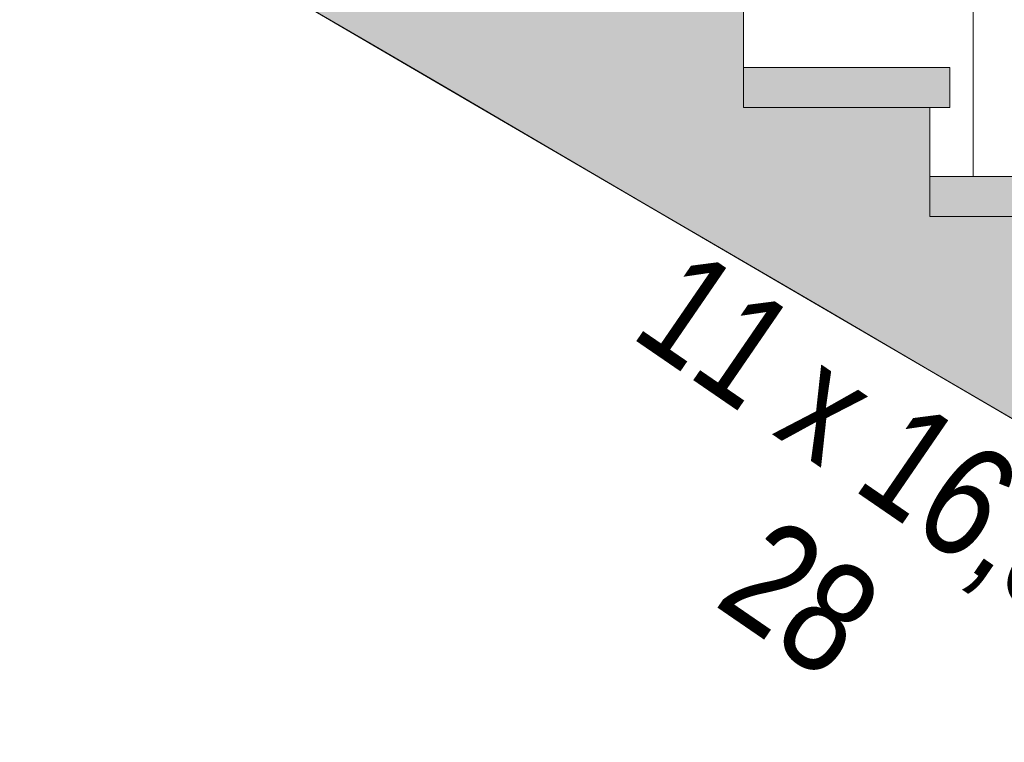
# Model space of a CAD drawing. Header units: millimetres. Extents: x -126680 to -83680, y 18016 to 39016.
# Tile 41 of 121: x -110828 to -109347, y 26007 to 27094. Entities that reach past the tile are written whole.
import ezdxf

# ---------------------------------------------------------------- set-up
doc = ezdxf.new("R2010")
doc.units = ezdxf.units.MM
doc.header["$MEASUREMENT"] = 0
doc.linetypes.add('Wipeout_Contour', pattern=[1000, 0, -1000])
doc.layers.add('Nowe_Konstrukcja - Schody', color=7, linetype='Continuous')
doc.layers.add('Nowe_Konstrukcja - Ściany zew', color=7, linetype='Continuous')
for name, color, linetype, lineweight, true_color in [('Nowe_Konstrukcja - Schody_Nr_pióra__101', 250, 'Continuous', 13, 0x333333), ('Nowe_Konstrukcja - Schody_Nr_pióra__116', 7, 'Continuous', 13, 0xcccccc), ('Nowe_Konstrukcja - Stropy_Nr_pióra__23', 7, 'Continuous', 13, 0x858585)]:
    doc.layers.add(name, color=color, linetype=linetype, lineweight=lineweight, true_color=true_color)
for name, color, linetype, lineweight in [('Nowe_Konstrukcja - Schody_Nr_pióra__3', 7, 'Continuous', 13), ('Nowe_Konstrukcja - Stropy_Nr_pióra__21', 7, 'Continuous', 20), ('Nowe_Tabelka_Nr_pióra__3', 7, 'Continuous', 13)]:
    doc.layers.add(name, color=color, linetype=linetype, lineweight=lineweight)
doc.styles.add('STYL_AUTOMATYCZNY_2', font='arial.ttf', dxfattribs={"width": 0.8})

msp = doc.modelspace()

# ---------------------------------------------------------------- linework, layer by layer
at = {"layer": 'Nowe_Konstrukcja - Schody_Nr_pióra__3', "color": 7, "linetype": 'Continuous', "lineweight": 13}
for p, q in [((-110299, 27057), (-110482.7, 27164.4)), ((-110172.9, 26983.3), (-110299, 27057))]:
    msp.add_line(p, q, dxfattribs=at)

# ---------------------------------------------------------------- wipeouts: each hides what was drawn before it
at = {"color": 254, "linetype": 'Wipeout_Contour', "lineweight": 0, "ltscale": 4052792.909742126}
msp.add_wipeout([(-109959, 27384.3), (-110019.9, 27348.6), (-109989, 27348.6), (-109989, 27288.6), (-110019, 27288.6), (-110019, 27185), (-109709, 27185), (-109709, 27125), (-109739, 27125), (-109739, 27021.4), (-109429, 27021.4), (-109429, 26961.4), (-109459, 26961.4), (-109459, 26857.7), (-109149, 26857.7), (-109149, 26797.7), (-109179, 26797.7), (-109179, 26694.1), (-108869, 26694.1), (-108869, 26634.1), (-108899, 26634.1), (-108899, 26530.5), (-108589, 26530.5), (-108589, 26470.5), (-108619, 26470.5), (-108619, 26366.8), (-108444, 26366.8), (-108444, 26543.4), (-108870, 26792.4), (-109150, 26956), (-109344, 27069.4), (-109344, 26857.7), (-109394, 26857.7), (-109394, 27098.6), (-109710, 27283.3), (-109920.9, 27406.5)], dxfattribs=at).dxf.layer = 'Nowe_Konstrukcja - Ściany zew'

# ---------------------------------------------------------------- next in the draw order: hatches: boundary and pattern name
at = {"layer": 'Nowe_Konstrukcja - Schody_Nr_pióra__116', "linetype": 'Continuous', "lineweight": 13, "true_color": 0xcccccc}
msp.add_hatch(color=254, dxfattribs=at).paths.add_polyline_path([(-109739, 26961.4), (-109429, 26961.4), (-109429, 27021.4), (-109739, 27021.4)])

# ---------------------------------------------------------------- next in the draw order: linework, layer by layer
at = {"layer": 'Nowe_Konstrukcja - Schody_Nr_pióra__3', "color": 7, "linetype": 'Continuous', "lineweight": 13}
for p, q in [((-109739, 27021.4), (-109739, 27125)), ((-109739, 27021.4), (-109429, 27021.4)), ((-109429, 26961.4), (-109429, 27021.4)), ((-110019, 26893.4), (-110172.9, 26983.3)), ((-109459, 26961.4), (-109429, 26961.4)), ((-109459, 26857.7), (-109459, 26961.4)), ((-109892.9, 26819.7), (-110019, 26893.4)), ((-109739, 26729.7), (-109892.9, 26819.7)), ((-109612.9, 26656.1), (-109739, 26729.7)), ((-109459, 26566.1), (-109612.9, 26656.1)), ((-109332.9, 26492.4), (-109459, 26566.1))]:
    msp.add_line(p, q, dxfattribs=at)

# ---------------------------------------------------------------- next in the draw order: texts
at = {"layer": 'Nowe_Tabelka_Nr_pióra__3', "color": 7, "linetype": 'Continuous', "lineweight": 13, "insert": (-109701.8, 26153.8), "char_height": 167.188, "attachment_point": 8, "rotation": 325.5392, "line_spacing_factor": 0.938208, "style": 'STYL_AUTOMATYCZNY_2'}
msp.add_mtext('\\A1;{\\pqc;\\fArial|b0|i0|c238|p0;\\W0.800000;11 x 16,36\\P\\pqc;\\fArial|b0|i0|c238|p0;\\W0.800000;28}', dxfattribs=at)

# ---------------------------------------------------------------- next in the draw order: wipeouts: each hides what was drawn before it
at = {"color": 254, "linetype": 'Wipeout_Contour', "lineweight": 0, "ltscale": 450973.181197}
msp.add_wipeout([(-109394, 26857.7), (-109344, 26857.7), (-109344, 27886.3), (-109394, 27886.3)], dxfattribs=at).dxf.layer = 'Nowe_Konstrukcja - Schody'

# ---------------------------------------------------------------- next in the draw order: hatches: boundary and pattern name
at = {"layer": 'Nowe_Konstrukcja - Schody_Nr_pióra__116', "linetype": 'Continuous', "lineweight": 13, "true_color": 0xcccccc}
msp.add_hatch(color=254, dxfattribs=at).paths.add_polyline_path([(-109459, 26797.7), (-109149, 26797.7), (-109149, 26857.7), (-109459, 26857.7)])
at = {"layer": 'Nowe_Konstrukcja - Stropy_Nr_pióra__23', "linetype": 'Continuous', "lineweight": 13, "true_color": 0x858585}
h = msp.add_hatch(dxfattribs=at)
h.set_pattern_fill('Beton_zbrojony_0002', color=252, style=0, pattern_type=2)
h.set_pattern_definition([(45, (0, 0), (-91.92388, 91.92388), []), (45, (-45.96, 45.96), (-91.92388, 91.92388), [97.5, -32.5])])
h.paths.add_polyline_path([(-112150, 27452.1), (-112149.3, 27252.3), (-111909.5, 27252.3), (-111889.5, 27252.3), (-111869, 27252.3), (-110633.1, 27252.3), (-108119.6, 25783.3), (-108059, 25747.9), (-108001, 25714), (-108000.5, 25713.7), (-107999.1, 25712.9), (-107997.7, 25712.1), (-107997.1, 25711.8), (-107932.9, 25674.2), (-107779, 25584.3), (-107652.9, 25510.6), (-107499, 25420.6), (-107492.5, 25416.9), (-107484.7, 25412.3), (-107477.6, 25412.3), (-107470, 25412.3), (-107470, 25392.3), (-96960.2, 25392.3), (-96960.2, 25592.3), (-107470, 25592.3), (-107470, 25642.3), (-107470, 25692.3), (-107470, 25712.3), (-107499, 25712.3), (-107499, 25815.9), (-107603.9, 25815.9), (-107779, 25815.9), (-107779, 25979.6), (-108059, 25979.6), (-108059, 26039.6), (-108059, 26143.2), (-108339, 26143.2), (-108339, 26306.8), (-108619, 26306.8), (-108619, 26366.8), (-108619, 26470.5), (-108899, 26470.5), (-108899, 26530.5), (-108899, 26634.1), (-109179, 26634.1), (-109179, 26694.1), (-109179, 26797.7), (-109459, 26797.7), (-109459, 26857.7), (-109459, 26961.4), (-109739, 26961.4), (-109739, 27021.4), (-109739, 27125), (-110019, 27125), (-110019, 27185), (-110019, 27288.6), (-110299, 27288.6), (-110299, 27348.6), (-110299, 27452.3), (-110381.4, 27452.3), (-111889.5, 27452.3), (-111909.1, 27452.3)])

# ---------------------------------------------------------------- next in the draw order: linework, layer by layer
at = {"layer": 'Nowe_Konstrukcja - Schody_Nr_pióra__101', "color": 250, "linetype": 'Continuous', "lineweight": 13, "true_color": 0x333333}
msp.add_line((-109394, 26857.7), (-109394, 27886.3), dxfattribs=at)
at = {"layer": 'Nowe_Konstrukcja - Schody_Nr_pióra__3', "color": 7, "linetype": 'Continuous', "lineweight": 13}
msp.add_line((-109459, 26857.7), (-109149, 26857.7), dxfattribs=at)
at = {"layer": 'Nowe_Konstrukcja - Stropy_Nr_pióra__21', "color": 7, "linetype": 'Continuous', "lineweight": 20, "flags": 128}
for points in [[(-109179, 26797.7), (-109459, 26797.7), (-109459, 26857.7), (-109459, 26961.4), (-109739, 26961.4), (-109739, 27021.4), (-109739, 27125), (-110019, 27125), (-110019, 27185), (-110019, 27288.6), (-110299, 27288.6), (-110299, 27348.6), (-110299, 27452.3), (-110381.4, 27452.3), (-111889.5, 27452.3)], [(-111869, 27252.3), (-110633.1, 27252.3), (-108119.6, 25783.3), (-108059, 25747.9), (-108001, 25714), (-108000.5, 25713.7), (-107999.1, 25712.9), (-107997.7, 25712.1), (-107997.1, 25711.8), (-107932.9, 25674.2), (-107779, 25584.3), (-107652.9, 25510.6), (-107499, 25420.6), (-107492.5, 25416.9), (-107484.7, 25412.3), (-107477.6, 25412.3), (-107470, 25412.3), (-107470, 25392.3), (-96960.2, 25392.3)]]:
    msp.add_lwpolyline(points, dxfattribs=at)

doc.saveas('drawing.dxf')
